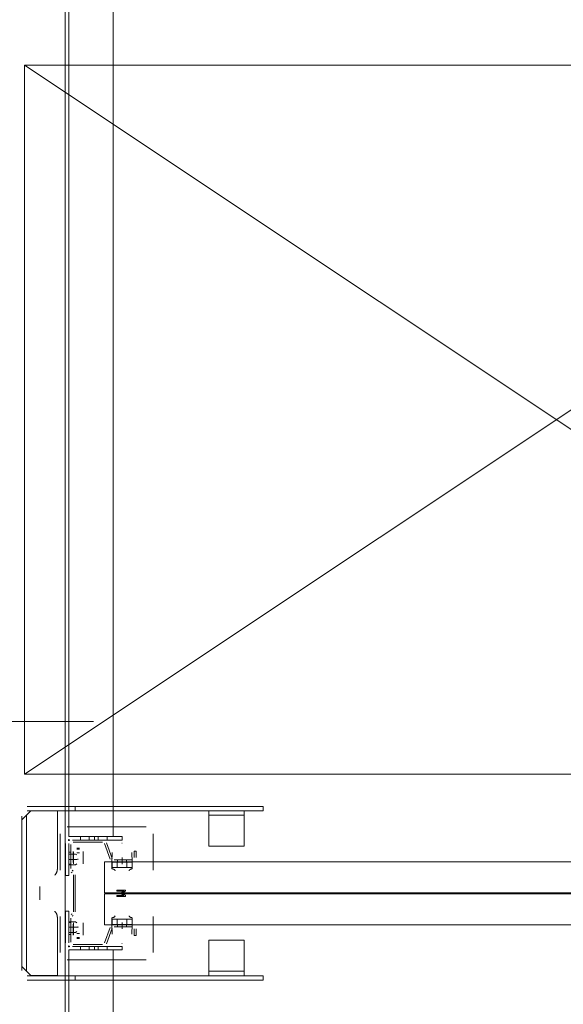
# Model space of a CAD drawing. Header units: millimetres. Extents: x -12989 to 357906, y -50379 to 30884.
# Tile 109 of 256: x 5782 to 6395, y 11286 to 12397. Entities that reach past the tile are written whole.
import ezdxf
from ezdxf.enums import TextEntityAlignment as Align

# ---------------------------------------------------------------- set-up
doc = ezdxf.new("R2010")
doc.units = ezdxf.units.MM
doc.header["$MEASUREMENT"] = 0
doc.linetypes.add('MITTE2', pattern=[112.5, 75, -12.5, 12.5, -12.5])
for name, color, linetype in [('A_OZN_ODNOSNIKI', 7, 'Continuous'), ('Nowe_A_WYM_ZEWNETRZNE', 7, 'Continuous'), ('Nowe_Warstwa IFC.Import IFC', 7, 'Continuous')]:
    doc.layers.add(name, color=color, linetype=linetype)
for name, color, linetype, lineweight in [('A_OZN_ODNOSNIKI_Nr_pióra__85', 7, 'Continuous', 13), ('Nowe_A_WYM_ZEWNETRZNE_Nr_pióra__1', 7, 'Continuous', 13), ('Nowe_A_WYM_ZEWNETRZNE_Nr_pióra__45', 7, 'Continuous', 15), ('Nowe_A_WYM_ZEWNETRZNE_Nr_pióra__85', 7, 'Continuous', 13), ('Nowe_REGAŁY_Nr_pióra__18', 9, 'Continuous', 13), ('Nowe_Warstwa IFC.Import IFC_Nr_pióra__1', 7, 'Continuous', 13), ('Nowe_Warstwa IFC.Import IFC_Nr_pióra__4', 7, 'Continuous', 13)]:
    doc.layers.add(name, color=color, linetype=linetype, lineweight=lineweight)
doc.styles.add('STYL_AUTOMATYCZNY_2', font='arial.ttf')
doc.styles.add('STYL_AUTOMATYCZNY_3', font='arial.ttf')
doc.dimstyles.new('STYL_AUTOMATYCZNY__1', dxfattribs={"dimtxt": 139.999998, "dimasz": 71.25, "dimexe": 0.18, "dimexo": 0.0625, "dimgap": 0, "dimtad": 1, "dimtih": 1, "dimtoh": 1, "dimdec": 0, "dimlfac": 0.1, "dimzin": 0, "dimdsep": 46, "dimtxsty": 'STYL_AUTOMATYCZNY_3', "dimblk": 'ARROWHEAD_6', "dimblk1": 'ARROWHEAD_6', "dimblk2": 'ARROWHEAD_6', "dimcen": 0.09, "dimse1": 1, "dimse2": 1, "dimclrd": 7, "dimclre": 7, "dimclrt": 7, "dimadec": 0, "dimazin": 0, "dimtfac": 1, "dimtdec": 4, "dimtmove": 0, "dimatfit": 3, "dimfxl": 0, "dimtolj": 1, "dimtzin": 0, "dimarcsym": 0})
doc.dimstyles.new('STYL_AUTOMATYCZNY__2', dxfattribs={"dimtxt": 139.999998, "dimasz": 71.25, "dimexe": 0.18, "dimexo": 0.0625, "dimgap": 0, "dimtad": 1, "dimdec": 0, "dimlfac": 0.1, "dimzin": 0, "dimdsep": 46, "dimtxsty": 'STYL_AUTOMATYCZNY_3', "dimblk": 'ARROWHEAD_6', "dimblk1": 'ARROWHEAD_6', "dimblk2": 'ARROWHEAD_6', "dimcen": 0.09, "dimse1": 1, "dimse2": 1, "dimclrd": 7, "dimclre": 7, "dimclrt": 7, "dimadec": 0, "dimazin": 0, "dimtfac": 1, "dimtdec": 4, "dimtmove": 0, "dimatfit": 3, "dimfxl": 0, "dimtolj": 1, "dimtzin": 0, "dimarcsym": 0})

# ---------------------------------------------------------------- blocks, each defined once
blk = doc.blocks.new('Standardowy znacznik osi[99]_1', base_point=(5833.3, 17223.7))
at = {"layer": 'Nowe_Warstwa IFC.Import IFC_Nr_pióra__4', "color": 7, "linetype": 'Continuous', "lineweight": 13}
blk.add_line((5833.3, 17223.7), (5833.3, -2567.4), dxfattribs=at)
at = {"layer": 'Nowe_Warstwa IFC.Import IFC_Nr_pióra__1', "color": 7, "lineweight": 13, "style": 'STYL_AUTOMATYCZNY_2'}
for tag, p in [('AC_MarkerText_1_0', (5833.3, 17561.2)), ('AC_MarkerText_1_1', (5833.3, -2729.9))]:
    blk.add_attdef(tag, text='', height=175, rotation=360, dxfattribs=at).set_placement(p, align=Align.TOP_CENTER)
blk = doc.blocks.new('*D264')
at = {"layer": 'Nowe_A_WYM_ZEWNETRZNE_Nr_pióra__45', "color": 7, "linetype": 'Continuous', "lineweight": 15}
for p, q in [((5753.2, 15842.6), (5678.2, 15767.6)), ((36387.5, 15842.6), (36312.5, 15767.6))]:
    blk.add_line(p, q, dxfattribs=at)
at = {"layer": 'Nowe_A_WYM_ZEWNETRZNE_Nr_pióra__85', "color": 7, "linetype": 'Continuous', "lineweight": 13}
for p, q in [((5715.7, 15734.8), (5715.7, 15875.5)), ((36350, 15734.8), (36350, 15875.5)), ((5715.7, 15805.1), (36350, 15805.1))]:
    blk.add_line(p, q, dxfattribs=at)
at = {"layer": 'Nowe_A_WYM_ZEWNETRZNE_Nr_pióra__1', "color": 7, "lineweight": 13, "char_height": 140, "attachment_point": 7, "style": 'STYL_AUTOMATYCZNY_3'}
for s, insert in [('\\A1;{\\pql;\\fArial|b0|i0|c238|p0;\\W1.000000;3\xa0063}', (20685.9, 15833.1)), ('\\A1;{\\pql;\\fArial|b0|i0|c238|p0;\\W1.000000;15}', (36098.9, 15833.1))]:
    blk.add_mtext(s, dxfattribs=dict(at, insert=insert))
blk = doc.blocks.new('ARROWHEAD_6')
at = {"color": 0, "linetype": 'Continuous', "lineweight": 0}
for p, q in [((-0.5, -0.5), (0.5, 0.5)), ((0, 0), (-1, 0))]:
    blk.add_line(p, q, dxfattribs=at)
blk = doc.blocks.new('*D284')
at = {"layer": 'Nowe_A_WYM_ZEWNETRZNE_Nr_pióra__45', "color": 7, "linetype": 'Continuous', "lineweight": 15}
for p, q in [((5753.2, 13180.3), (5678.2, 13105.3)), ((36387.5, 13180.3), (36312.5, 13105.3))]:
    blk.add_line(p, q, dxfattribs=at)
at = {"layer": 'Nowe_A_WYM_ZEWNETRZNE_Nr_pióra__85', "color": 7, "linetype": 'Continuous', "lineweight": 13}
for p, q in [((5715.7, 13072.5), (5715.7, 13213.1)), ((36350, 13072.5), (36350, 13213.1)), ((5715.7, 13142.8), (36350, 13142.8))]:
    blk.add_line(p, q, dxfattribs=at)
at = {"layer": 'Nowe_A_WYM_ZEWNETRZNE_Nr_pióra__1', "color": 7, "lineweight": 13, "char_height": 140, "attachment_point": 7, "style": 'STYL_AUTOMATYCZNY_3'}
for s, insert in [('\\A1;{\\pql;\\fArial|b0|i0|c238|p0;\\W1.000000;3\xa0063}', (20685.9, 13170.8)), ('\\A1;{\\pql;\\fArial|b0|i0|c238|p0;\\W1.000000;15}', (36098.9, 13170.8))]:
    blk.add_mtext(s, dxfattribs=dict(at, insert=insert))
blk = doc.blocks.new('Etykieta_11_1', base_point=(5565.7, 11604.9))
at = {"layer": 'A_OZN_ODNOSNIKI_Nr_pióra__85', "color": 7, "linetype": 'Continuous', "lineweight": 13}
blk.add_line((5865.2, 11604.9), (5266.2, 11604.9), dxfattribs=at)
blk = doc.blocks.new('*D404')
at = {"layer": 'Nowe_A_WYM_ZEWNETRZNE_Nr_pióra__45', "color": 7, "linetype": 'Continuous', "lineweight": 15}
for p, q in [((1158.9, 14887.5), (1233.9, 14812.5)), ((1158.9, 7037.3), (1233.9, 6962.3))]:
    blk.add_line(p, q, dxfattribs=at)
at = {"layer": 'Nowe_A_WYM_ZEWNETRZNE_Nr_pióra__85', "color": 7, "linetype": 'Continuous', "lineweight": 13}
for p, q in [((1266.7, 14850), (1126.1, 14850)), ((1196.4, 6999.8), (1196.4, 14850)), ((1266.7, 6999.8), (1126.1, 6999.8))]:
    blk.add_line(p, q, dxfattribs=at)
at = {"layer": 'Nowe_A_WYM_ZEWNETRZNE_Nr_pióra__1', "color": 7, "lineweight": 13, "char_height": 140, "attachment_point": 7, "rotation": 90, "style": 'STYL_AUTOMATYCZNY_3'}
for s, insert in [('\\A1;{\\pql;\\fArial|b0|i0|c238|p0;\\W1.000000;15}', (1168.4, 14598.9)), ('\\A1;{\\pql;\\fArial|b0|i0|c238|p0;\\W1.000000;785}', (1168.4, 10658))]:
    blk.add_mtext(s, dxfattribs=dict(at, insert=insert))

msp = doc.modelspace()

# ---------------------------------------------------------------- linework, layer by layer
at = {"layer": 'Nowe_REGAŁY_Nr_pióra__18', "color": 9, "linetype": 'Continuous', "lineweight": 13}
for p, q in [((5837.5, 11475), (5837.5, 14167)), ((5887.5, 11475), (5887.5, 14167)), ((5794.5, 11504), (5789.5, 11499)), ((5790.5, 11509), (6056.5, 11509)), ((5790.5, 11504), (6056.5, 11504)), ((5824.5, 11504), (5824.5, 11438.5)), ((5844.5, 11509), (5844.5, 11504)), ((5995.3, 11502), (5995.3, 11504)), ((5995.3, 11502), (5995.3, 11499)), ((6035.3, 11504), (6035.3, 11502)), ((6035.3, 11499), (6035.3, 11502)), ((6056.5, 11504), (6056.5, 11509)), ((5784.5, 11324), (5784.5, 11498)), ((5786.5, 11496), (5784.5, 11494)), ((5786.5, 11496), (5789.5, 11499)), ((5789.5, 11499), (5789.5, 11323.2)), ((6035.3, 11499), (5995.3, 11499)), ((5995.3, 11493), (5995.3, 11499)), ((5995.3, 11467), (5995.3, 11493)), ((6035.3, 11499), (6035.3, 11493)), ((6035.3, 11493), (6035.3, 11467)), ((5827.5, 11478), (5827.5, 11437.1)), ((5827.5, 11478), (5827.5, 11437.1)), ((5924.5, 11486), (5835.5, 11486)), ((5924.5, 11486), (5835.5, 11486)), ((5932.5, 11437.1), (5932.5, 11478)), ((5932.5, 11437.1), (5932.5, 11478)), ((5833.5, 11431), (5833.5, 11467)), ((5836.6, 11471), (5838.4, 11471)), ((5836.6, 11471), (5838.4, 11471)), ((5837.5, 11475), (5897.5, 11475)), ((5837.5, 11470.1), (5837.5, 11471.9)), ((5837.5, 11470.1), (5837.5, 11471.9)), ((5837.5, 11467), (5837.5, 11431)), ((5897.5, 11471), (5841.5, 11471)), ((5875.4, 11471), (5842.2, 11471)), ((5875.4, 11471), (5842.2, 11471)), ((5842.2, 11468.7), (5875.4, 11468.7)), ((5842.2, 11468.7), (5875.4, 11468.7)), ((5850.5, 11471), (5850.5, 11475)), ((5860.5, 11471), (5860.5, 11475)), ((5866.5, 11471), (5866.5, 11475)), ((5870.5, 11471), (5870.5, 11475)), ((5877.7, 11467.1), (5884.1, 11449.6)), ((5877.7, 11467.1), (5884.1, 11449.6)), ((5886.2, 11450.4), (5879.8, 11467.9)), ((5886.2, 11450.4), (5879.8, 11467.9)), ((5880.5, 11471), (5880.5, 11475)), ((5897.7, 11467.5), (5897.3, 11467.5)), ((5897.7, 11467.5), (5897.3, 11467.5)), ((5897.5, 11471), (5897.5, 11475)), ((5995.3, 11467), (5995.3, 11464)), ((6035.3, 11464), (6035.3, 11467)), ((5837.5, 11466.2), (5837.5, 11439)), ((5837.5, 11466.2), (5837.5, 11439)), ((5839.7, 11457.5), (5837.5, 11457.5)), ((5839.7, 11457.5), (5837.5, 11457.5)), ((5839.7, 11439), (5839.7, 11466.2)), ((5839.7, 11439), (5839.7, 11466.2)), ((5842.4, 11458.1), (5842.4, 11445.9)), ((5842.4, 11458.1), (5842.4, 11445.9)), ((5842.5, 11453.7), (5842.5, 11457.9)), ((5842.5, 11453.7), (5842.5, 11457.9)), ((5849.6, 11462.1), (5846.4, 11462.1)), ((5849.6, 11462.1), (5846.4, 11462.1)), ((5849.5, 11460.7), (5846.5, 11460.7)), ((5849.5, 11460.7), (5846.5, 11460.7)), ((5849.5, 11456.5), (5846.5, 11456.5)), ((5849.5, 11456.5), (5846.5, 11456.5)), ((5853.5, 11457.9), (5853.5, 11453.7)), ((5853.5, 11457.9), (5853.5, 11453.7)), ((5853.6, 11445.9), (5853.6, 11458.1)), ((5853.6, 11445.9), (5853.6, 11458.1)), ((5886.4, 11457), (5886, 11446.2)), ((5886.4, 11457), (5886, 11446.2)), ((5909, 11446.2), (5908.6, 11457)), ((5909, 11446.2), (5908.6, 11457)), ((5911, 11458.5), (5911, 11451.2)), ((5913.2, 11458.5), (5911, 11458.5)), ((5911, 11458.5), (5911, 11451.2)), ((5913.2, 11458.5), (5911, 11458.5)), ((5913.2, 11451.2), (5913.2, 11458.5)), ((5913.2, 11451.2), (5913.2, 11458.5)), ((6035.3, 11464), (5995.3, 11464)), ((5837.5, 11455.3), (5845, 11455.3)), ((5837.5, 11449.2), (5846.3, 11449.2)), ((5842.4, 11445.9), (5842.5, 11445.9)), ((5842.4, 11445.9), (5842.5, 11445.9)), ((5842.5, 11453.7), (5842.5, 11447.1)), ((5842.5, 11453.7), (5842.5, 11447.1)), ((5842.5, 11444.3), (5842.5, 11447.1)), ((5842.5, 11444.3), (5842.5, 11447.1)), ((5842.5, 11445.9), (5842.5, 11444.2)), ((5842.5, 11445.9), (5842.5, 11444.2)), ((5842.5, 11444.2), (5842.5, 11444.3)), ((5842.5, 11444.2), (5842.5, 11444.3)), ((5846.4, 11454.3), (5845, 11455.3)), ((5847.4, 11449.9), (5847.4, 11448.6)), ((5853.5, 11447.1), (5853.5, 11453.7)), ((5853.5, 11447.1), (5853.5, 11453.7)), ((5853.5, 11444.3), (5853.5, 11447.1)), ((5853.5, 11444.3), (5853.5, 11447.1)), ((5853.5, 11444.2), (5853.5, 11445.9)), ((5853.5, 11445.9), (5853.6, 11445.9)), ((5853.5, 11444.2), (5853.5, 11445.9)), ((5853.5, 11445.9), (5853.6, 11445.9)), ((5853.5, 11444.3), (5853.5, 11444.2)), ((5853.5, 11444.3), (5853.5, 11444.2)), ((5886, 11446.2), (5886, 11446.2)), ((5886, 11446.2), (5886, 11439.7)), ((5886, 11446.2), (5886, 11446.2)), ((5886, 11446.2), (5886, 11439.7)), ((5886.1, 11446.2), (5886.1, 11440.5)), ((5886.1, 11446.2), (5886.5, 11446.2)), ((5886.1, 11446.2), (5886.1, 11440.5)), ((5886.1, 11446.2), (5886.5, 11446.2)), ((5897.4, 11446.2), (5886.5, 11446.2)), ((5897.4, 11446.2), (5886.5, 11446.2)), ((5908.5, 11448.7), (5888.5, 11448.7)), ((5908.5, 11448.7), (5888.5, 11448.7)), ((5888.5, 11446.5), (5908.5, 11446.5)), ((5888.5, 11446.5), (5908.5, 11446.5)), ((5892, 11446.2), (5892, 11440.2)), ((5892, 11446.2), (5892, 11440.2)), ((5892.3, 11446.5), (5892.3, 11448.7)), ((5892.3, 11446.5), (5892.3, 11448.7)), ((5897.4, 11446.2), (5897.5, 11446.2)), ((5897.4, 11446.2), (5897.5, 11446.2)), ((5908.4, 11446.2), (5897.5, 11446.2)), ((5908.4, 11446.2), (5897.5, 11446.2)), ((5902.6, 11446.5), (5902.6, 11448.7)), ((5902.6, 11446.5), (5902.6, 11448.7)), ((5903, 11446.2), (5903, 11440.2)), ((5903, 11446.2), (5903, 11440.2)), ((5908.4, 11446.2), (5908.8, 11446.2)), ((5908.4, 11446.2), (5908.8, 11446.2)), ((5908.8, 11440.5), (5908.8, 11446.2)), ((5908.8, 11440.5), (5908.8, 11446.2)), ((5909, 11439.7), (5909, 11446.2)), ((5909, 11446.2), (5909, 11446.2)), ((5909, 11439.7), (5909, 11446.2)), ((5909, 11446.2), (5909, 11446.2)), ((5837.5, 11444), (5839.7, 11444)), ((5837.5, 11444), (5839.7, 11444)), ((5837.5, 11443.5), (5839.7, 11443.5)), ((5837.5, 11443.5), (5839.7, 11443.5)), ((5837.5, 11443.2), (5845, 11443.2)), ((5839.9, 11434.9), (5841.2, 11434.1)), ((5839.9, 11434.9), (5841.2, 11434.1)), ((5842.4, 11436.1), (5841, 11436.9)), ((5842.4, 11436.1), (5841, 11436.9)), ((5842.5, 11444.2), (5842.5, 11444.2)), ((5842.5, 11444.2), (5842.5, 11444.2)), ((5845, 11443.2), (5846.4, 11444.2)), ((5853.5, 11444.2), (5853.5, 11444.2)), ((5853.5, 11444.2), (5853.5, 11444.2)), ((5886, 11438.6), (5886, 11442)), ((5886, 11438.6), (5886, 11442)), ((5886.1, 11440.2), (5886.5, 11440.2)), ((5886.1, 11440.2), (5886.5, 11440.2)), ((5886.5, 11440.2), (5897.4, 11440.2)), ((5886.5, 11440.2), (5897.4, 11440.2)), ((5897.4, 11440.2), (5897.5, 11440.2)), ((5897.4, 11440.2), (5897.5, 11440.2)), ((5897.5, 11440.2), (5908.4, 11440.2)), ((5897.5, 11440.2), (5908.4, 11440.2)), ((5908.4, 11440.2), (5908.8, 11440.2)), ((5908.4, 11440.2), (5908.8, 11440.2)), ((5909, 11442), (5909, 11438.6)), ((5909, 11442), (5909, 11438.6)), ((5833.5, 11431), (5837.5, 11431)), ((5842.5, 11432), (5842.5, 11390)), ((5842.5, 11432), (5842.5, 11390)), ((5844.7, 11390), (5844.7, 11432)), ((5844.7, 11390), (5844.7, 11432)), ((5804.5, 11418.6), (5804.5, 11403.6)), ((5901, 11414.5), (5892, 11414.5)), ((5901, 11414.5), (5892, 11414.5)), ((5892, 11413.5), (5899.3, 11413.5)), ((5892, 11413.5), (5899.3, 11413.5)), ((5899.3, 11413.5), (5896.3, 11411.5)), ((5899.3, 11413.5), (5896.3, 11411.5)), ((5897.4, 11411), (5901.3, 11413.6)), ((5897.4, 11411), (5901.3, 11413.6)), ((5901.2, 11408.4), (5897.4, 11411)), ((5901.2, 11408.4), (5897.4, 11411)), ((5899.3, 11408.5), (5892, 11408.5)), ((5899.3, 11408.5), (5892, 11408.5)), ((5892, 11407.5), (5901, 11407.5)), ((5892, 11407.5), (5901, 11407.5)), ((5896.3, 11410.5), (5899.3, 11408.5)), ((5896.3, 11410.5), (5899.3, 11408.5)), ((5833.5, 11391), (5837.5, 11391)), ((5833.5, 11391), (5833.5, 11355)), ((5837.5, 11355), (5837.5, 11391)), ((5824.5, 11383.6), (5824.5, 11318.2)), ((5827.5, 11384.8), (5827.5, 11344)), ((5827.5, 11384.8), (5827.5, 11344)), ((5837.5, 11382.9), (5837.5, 11355.7)), ((5837.5, 11382.9), (5837.5, 11355.7)), ((5837.5, 11378.8), (5845, 11378.8)), ((5839.7, 11378.5), (5837.5, 11378.5)), ((5839.7, 11378.5), (5837.5, 11378.5)), ((5839.7, 11378), (5837.5, 11378)), ((5839.7, 11378), (5837.5, 11378)), ((5839.7, 11355.7), (5839.7, 11382.9)), ((5839.7, 11355.7), (5839.7, 11382.9)), ((5841.2, 11387.9), (5839.9, 11387.1)), ((5841.2, 11387.9), (5839.9, 11387.1)), ((5841, 11385.1), (5842.4, 11385.9)), ((5841, 11385.1), (5842.4, 11385.9)), ((5842.5, 11377.7), (5842.5, 11376.1)), ((5842.5, 11377.7), (5842.5, 11377.7)), ((5842.5, 11377.7), (5842.5, 11374.9)), ((5842.5, 11377.7), (5842.5, 11377.7)), ((5842.5, 11377.7), (5842.5, 11376.1)), ((5842.5, 11377.7), (5842.5, 11377.7)), ((5842.5, 11377.7), (5842.5, 11374.9)), ((5842.5, 11377.7), (5842.5, 11377.7)), ((5845, 11378.8), (5846.4, 11377.8)), ((5853.5, 11376.1), (5853.5, 11377.7)), ((5853.5, 11377.7), (5853.5, 11377.7)), ((5853.5, 11377.7), (5853.5, 11374.9)), ((5853.5, 11377.7), (5853.5, 11377.7)), ((5853.5, 11376.1), (5853.5, 11377.7)), ((5853.5, 11377.7), (5853.5, 11377.7)), ((5853.5, 11377.7), (5853.5, 11374.9)), ((5853.5, 11377.7), (5853.5, 11377.7)), ((5886, 11380), (5886, 11383.4)), ((5886, 11380), (5886, 11383.4)), ((5886, 11382.2), (5886, 11375.7)), ((5886, 11382.2), (5886, 11375.7)), ((5886.1, 11381.7), (5886.5, 11381.7)), ((5886.1, 11381.7), (5886.5, 11381.7)), ((5886.1, 11381.5), (5886.1, 11375.7)), ((5886.1, 11381.5), (5886.1, 11375.7)), ((5897.4, 11381.7), (5886.5, 11381.7)), ((5897.4, 11381.7), (5886.5, 11381.7)), ((5892, 11375.7), (5892, 11381.7)), ((5892, 11375.7), (5892, 11381.7)), ((5897.4, 11381.7), (5897.5, 11381.7)), ((5897.4, 11381.7), (5897.5, 11381.7)), ((5908.4, 11381.7), (5897.5, 11381.7)), ((5908.4, 11381.7), (5897.5, 11381.7)), ((5903, 11375.7), (5903, 11381.7)), ((5903, 11375.7), (5903, 11381.7)), ((5908.4, 11381.7), (5908.8, 11381.7)), ((5908.4, 11381.7), (5908.8, 11381.7)), ((5908.8, 11381.7), (5908.8, 11375.7)), ((5908.8, 11381.7), (5908.8, 11375.7)), ((5909, 11375.7), (5909, 11382.2)), ((5909, 11375.7), (5909, 11382.2)), ((5932.5, 11344), (5932.5, 11384.8)), ((5932.5, 11344), (5932.5, 11384.8)), ((5837.5, 11372.7), (5846.3, 11372.7)), ((5837.5, 11366.7), (5845, 11366.7)), ((5842.5, 11376.1), (5842.4, 11376.1)), ((5842.4, 11376.1), (5842.4, 11363.9)), ((5842.5, 11376.1), (5842.4, 11376.1)), ((5842.4, 11376.1), (5842.4, 11363.9)), ((5842.5, 11368.3), (5842.5, 11374.9)), ((5842.5, 11368.3), (5842.5, 11374.9)), ((5842.5, 11364.1), (5842.5, 11368.3)), ((5842.5, 11364.1), (5842.5, 11368.3)), ((5846.4, 11367.7), (5845, 11366.7)), ((5847.4, 11372.1), (5847.4, 11373.4)), ((5853.6, 11376.1), (5853.5, 11376.1)), ((5853.6, 11376.1), (5853.5, 11376.1)), ((5853.5, 11374.9), (5853.5, 11368.3)), ((5853.5, 11374.9), (5853.5, 11368.3)), ((5853.5, 11368.3), (5853.5, 11364.1)), ((5853.5, 11368.3), (5853.5, 11364.1)), ((5853.6, 11363.9), (5853.6, 11376.1)), ((5853.6, 11363.9), (5853.6, 11376.1)), ((5884.1, 11372.4), (5877.7, 11354.9)), ((5884.1, 11372.4), (5877.7, 11354.9)), ((5879.8, 11354.1), (5886.2, 11371.6)), ((5879.8, 11354.1), (5886.2, 11371.6)), ((5886, 11375.7), (5886, 11375.7)), ((5886, 11375.7), (5886.4, 11365)), ((5886, 11375.7), (5886, 11375.7)), ((5886, 11375.7), (5886.4, 11365)), ((5886.1, 11375.7), (5886.5, 11375.7)), ((5886.1, 11375.7), (5886.5, 11375.7)), ((5886.5, 11375.7), (5897.4, 11375.7)), ((5886.5, 11375.7), (5897.4, 11375.7)), ((5908.5, 11375.5), (5888.5, 11375.5)), ((5908.5, 11375.5), (5888.5, 11375.5)), ((5888.5, 11373.2), (5908.5, 11373.2)), ((5888.5, 11373.2), (5908.5, 11373.2)), ((5892.3, 11373.2), (5892.3, 11375.5)), ((5892.3, 11373.2), (5892.3, 11375.5)), ((5897.4, 11375.7), (5897.5, 11375.7)), ((5897.4, 11375.7), (5897.5, 11375.7)), ((5897.5, 11375.7), (5908.4, 11375.7)), ((5897.5, 11375.7), (5908.4, 11375.7)), ((5902.6, 11373.2), (5902.6, 11375.5)), ((5902.6, 11373.2), (5902.6, 11375.5)), ((5908.4, 11375.7), (5908.8, 11375.7)), ((5908.4, 11375.7), (5908.8, 11375.7)), ((5908.6, 11365), (5909, 11375.7)), ((5908.6, 11365), (5909, 11375.7)), ((5909, 11375.7), (5909, 11375.7)), ((5909, 11375.7), (5909, 11375.7)), ((5911, 11370.7), (5911, 11363.5)), ((5911, 11370.7), (5911, 11363.5)), ((5913.2, 11363.5), (5913.2, 11370.7)), ((5913.2, 11363.5), (5913.2, 11370.7)), ((5837.5, 11364.5), (5839.7, 11364.5)), ((5837.5, 11364.5), (5839.7, 11364.5)), ((5846.4, 11359.9), (5849.6, 11359.9)), ((5846.4, 11359.9), (5849.6, 11359.9)), ((5849.5, 11365.5), (5846.5, 11365.5)), ((5849.5, 11365.5), (5846.5, 11365.5)), ((5849.5, 11361.2), (5846.5, 11361.2)), ((5849.5, 11361.2), (5846.5, 11361.2)), ((5911, 11363.5), (5913.2, 11363.5)), ((5911, 11363.5), (5913.2, 11363.5)), ((5995.3, 11358), (5995.3, 11355)), ((5995.3, 11358), (6035.3, 11358)), ((6035.3, 11355), (6035.3, 11358)), ((5836.6, 11351), (5838.4, 11351)), ((5836.6, 11351), (5838.4, 11351)), ((5837.5, 11350.1), (5837.5, 11351.9)), ((5837.5, 11350.1), (5837.5, 11351.9)), ((5837.5, 11347), (5897.5, 11347)), ((5837.5, 8655), (5837.5, 11347)), ((5897.5, 11351), (5841.5, 11351)), ((5875.4, 11353.2), (5842.2, 11353.2)), ((5875.4, 11353.2), (5842.2, 11353.2)), ((5842.2, 11351), (5875.4, 11351)), ((5842.2, 11351), (5875.4, 11351)), ((5850.5, 11351), (5850.5, 11347)), ((5860.5, 11351), (5860.5, 11347)), ((5866.5, 11351), (5866.5, 11347)), ((5870.5, 11351), (5870.5, 11347)), ((5880.5, 11351), (5880.5, 11347)), ((5887.5, 8655), (5887.5, 11347)), ((5897.3, 11354.4), (5897.7, 11354.4)), ((5897.3, 11354.4), (5897.7, 11354.4)), ((5897.5, 11351), (5897.5, 11347)), ((5995.3, 11329), (5995.3, 11355)), ((6035.3, 11355), (6035.3, 11329)), ((5835.5, 11336), (5924.5, 11336)), ((5835.5, 11336), (5924.5, 11336)), ((5784.5, 11328.2), (5786.5, 11326.2)), ((5789.5, 11323.2), (5786.5, 11326.2)), ((5789.5, 11323.2), (5794.5, 11318.2)), ((5995.3, 11323), (5995.3, 11329)), ((5995.3, 11323), (5995.3, 11320)), ((5995.3, 11323), (6035.3, 11323)), ((6035.3, 11329), (6035.3, 11323)), ((6035.3, 11320), (6035.3, 11323)), ((6056.5, 11318), (5790.5, 11318)), ((5790.5, 11313), (6056.5, 11313)), ((5795.5, 11318.2), (5794.5, 11318.2)), ((5821.5, 11318.2), (5795.5, 11318.2)), ((5821.5, 11318.2), (5824.5, 11318.2)), ((5844.5, 11318), (5844.5, 11313)), ((5995.3, 11318), (5995.3, 11320)), ((6035.3, 11320), (6035.3, 11318)), ((6056.5, 11318), (6056.5, 11313))]:
    msp.add_line(p, q, dxfattribs=at)
at = {"layer": 'Nowe_REGAŁY_Nr_pióra__18', "color": 9, "linetype": 'MITTE2', "lineweight": 13}
for p, q in [((5897.5, 11444), (5897.5, 11451.2)), ((5897.5, 11444), (5897.5, 11451.2)), ((5897.5, 11370.7), (5897.5, 11378)), ((5897.5, 11370.7), (5897.5, 11378))]:
    msp.add_line(p, q, dxfattribs=at)
at = {"layer": 'Nowe_REGAŁY_Nr_pióra__18', "color": 9, "linetype": 'Continuous', "lineweight": 13}
msp.add_lwpolyline([(6987.5, 12345.4), (5787.5, 12345.4), (5787.5, 11545.4), (6987.5, 11545.4), (6987.5, 12345.4), (5787.5, 11545.4), (6987.5, 11545.4), (5787.5, 12345.4)], dxfattribs=at)
for points in [[(6897.5, 11411.5), (6897.5, 11446.5), (5877.5, 11446.5), (5877.5, 11411.5)], [(6897.5, 11411.5), (6897.5, 11446.5), (5877.5, 11446.5), (5877.5, 11411.5)], [(6897.5, 11375.5), (6897.5, 11410.5), (5877.5, 11410.5), (5877.5, 11375.5)], [(6897.5, 11375.5), (6897.5, 11410.5), (5877.5, 11410.5), (5877.5, 11375.5)]]:
    msp.add_lwpolyline(points, close=True, dxfattribs=at)
at = {"layer": 'Nowe_REGAŁY_Nr_pióra__18', "color": 9, "linetype": 'Continuous', "lineweight": 13, "flags": 128}
for points in [[(5886.1, 11446.2), (5886.1, 11446.2), (5886.1, 11446.2), (5886.1, 11446.1), (5886.1, 11446.1), (5886.1, 11446), (5886.1, 11445.9), (5886.1, 11445.7), (5886.1, 11445.6), (5886.1, 11445.5), (5886.1, 11445.3), (5886.1, 11445.1), (5886.1, 11444.9), (5886, 11444.7), (5886, 11444.5), (5886, 11444.3), (5886, 11444), (5886, 11443.8), (5886, 11443.5), (5886, 11443.2), (5886, 11443), (5886, 11442.7), (5886, 11442.3), (5886, 11442)], [(5886.1, 11446.2), (5886.1, 11446.2), (5886.1, 11446.2), (5886.1, 11446.1), (5886.1, 11446.1), (5886.1, 11446), (5886.1, 11445.9), (5886.1, 11445.7), (5886.1, 11445.6), (5886.1, 11445.5), (5886.1, 11445.3), (5886.1, 11445.1), (5886.1, 11444.9), (5886, 11444.7), (5886, 11444.5), (5886, 11444.3), (5886, 11444), (5886, 11443.8), (5886, 11443.5), (5886, 11443.2), (5886, 11443), (5886, 11442.7), (5886, 11442.3), (5886, 11442)], [(5908.8, 11446.2), (5908.9, 11446.2), (5908.9, 11446.2), (5908.9, 11446.1), (5908.9, 11446.1), (5908.9, 11446), (5908.9, 11445.9), (5908.9, 11445.7), (5908.9, 11445.6), (5908.9, 11445.5), (5908.9, 11445.3), (5908.9, 11445.1), (5908.9, 11444.9), (5908.9, 11444.7), (5908.9, 11444.5), (5908.9, 11444.3), (5908.9, 11444), (5908.9, 11443.8), (5908.9, 11443.5), (5908.9, 11443.2), (5908.9, 11442.9), (5908.9, 11442.6), (5909, 11442.3), (5909, 11442)], [(5908.8, 11446.2), (5908.9, 11446.2), (5908.9, 11446.2), (5908.9, 11446.1), (5908.9, 11446.1), (5908.9, 11446), (5908.9, 11445.9), (5908.9, 11445.7), (5908.9, 11445.6), (5908.9, 11445.5), (5908.9, 11445.3), (5908.9, 11445.1), (5908.9, 11444.9), (5908.9, 11444.7), (5908.9, 11444.5), (5908.9, 11444.3), (5908.9, 11444), (5908.9, 11443.8), (5908.9, 11443.5), (5908.9, 11443.2), (5908.9, 11442.9), (5908.9, 11442.6), (5909, 11442.3), (5909, 11442)], [(5824.5, 11438.6), (5824.5, 11438.3), (5824.5, 11438), (5824.4, 11437.7), (5824.4, 11437.3), (5824.4, 11437), (5824.3, 11436.7), (5824.2, 11436.4), (5824.2, 11436.1), (5824.1, 11435.8), (5824, 11435.4), (5823.9, 11435.1), (5823.7, 11434.8), (5823.6, 11434.5), (5823.5, 11434.2), (5823.3, 11433.9), (5823.2, 11433.6), (5823, 11433.3), (5822.8, 11433), (5822.6, 11432.8), (5822.4, 11432.5), (5822.2, 11432.2), (5822, 11432), (5821.7, 11431.7), (5821.5, 11431.4)], [(5886, 11438.6), (5886, 11438.7), (5886, 11438.8), (5886, 11438.9), (5886, 11439), (5886, 11439.2), (5886, 11439.3), (5886, 11439.4), (5886, 11439.5), (5886, 11439.6), (5886, 11439.6), (5886.1, 11439.7), (5886.1, 11439.8), (5886.1, 11439.9), (5886.1, 11439.9), (5886.1, 11440), (5886.1, 11440), (5886.1, 11440.1), (5886.1, 11440.1), (5886.1, 11440.2), (5886.1, 11440.2), (5886.1, 11440.2), (5886.1, 11440.2), (5886.1, 11440.2)], [(5886, 11438.6), (5886, 11438.7), (5886, 11438.8), (5886, 11438.9), (5886, 11439), (5886, 11439.2), (5886, 11439.3), (5886, 11439.4), (5886, 11439.5), (5886, 11439.6), (5886, 11439.6), (5886.1, 11439.7), (5886.1, 11439.8), (5886.1, 11439.9), (5886.1, 11439.9), (5886.1, 11440), (5886.1, 11440), (5886.1, 11440.1), (5886.1, 11440.1), (5886.1, 11440.2), (5886.1, 11440.2), (5886.1, 11440.2), (5886.1, 11440.2), (5886.1, 11440.2)], [(5889.5, 11436.2), (5889.5, 11436.4), (5889.5, 11436.6), (5889.4, 11436.7), (5889.4, 11436.9), (5889.3, 11437), (5889.2, 11437.2), (5889.1, 11437.3), (5889, 11437.5), (5888.9, 11437.6), (5888.8, 11437.7), (5888.6, 11437.8), (5888.5, 11437.9), (5888.3, 11438), (5888.1, 11438.1), (5887.9, 11438.2), (5887.7, 11438.3), (5887.5, 11438.3), (5887.3, 11438.4), (5887.1, 11438.4), (5886.9, 11438.5), (5886.7, 11438.5), (5886.5, 11438.5), (5886.2, 11438.6), (5886, 11438.6)], [(5889.5, 11436.2), (5889.5, 11436.4), (5889.5, 11436.6), (5889.4, 11436.7), (5889.4, 11436.9), (5889.3, 11437), (5889.2, 11437.2), (5889.1, 11437.3), (5889, 11437.5), (5888.9, 11437.6), (5888.8, 11437.7), (5888.6, 11437.8), (5888.5, 11437.9), (5888.3, 11438), (5888.1, 11438.1), (5887.9, 11438.2), (5887.7, 11438.3), (5887.5, 11438.3), (5887.3, 11438.4), (5887.1, 11438.4), (5886.9, 11438.5), (5886.7, 11438.5), (5886.5, 11438.5), (5886.2, 11438.6), (5886, 11438.6)], [(5909, 11438.6), (5908.7, 11438.5), (5908.5, 11438.5), (5908.3, 11438.5), (5908.1, 11438.5), (5907.8, 11438.4), (5907.6, 11438.4), (5907.4, 11438.3), (5907.2, 11438.3), (5907, 11438.2), (5906.8, 11438.1), (5906.7, 11438), (5906.5, 11437.9), (5906.4, 11437.8), (5906.2, 11437.7), (5906.1, 11437.6), (5906, 11437.5), (5905.9, 11437.3), (5905.8, 11437.2), (5905.7, 11437), (5905.6, 11436.9), (5905.6, 11436.7), (5905.5, 11436.6), (5905.5, 11436.4), (5905.5, 11436.2)], [(5909, 11438.6), (5908.7, 11438.5), (5908.5, 11438.5), (5908.3, 11438.5), (5908.1, 11438.5), (5907.8, 11438.4), (5907.6, 11438.4), (5907.4, 11438.3), (5907.2, 11438.3), (5907, 11438.2), (5906.8, 11438.1), (5906.7, 11438), (5906.5, 11437.9), (5906.4, 11437.8), (5906.2, 11437.7), (5906.1, 11437.6), (5906, 11437.5), (5905.9, 11437.3), (5905.8, 11437.2), (5905.7, 11437), (5905.6, 11436.9), (5905.6, 11436.7), (5905.5, 11436.6), (5905.5, 11436.4), (5905.5, 11436.2)], [(5909, 11438.6), (5909, 11438.7), (5908.9, 11438.8), (5908.9, 11438.9), (5908.9, 11439), (5908.9, 11439.2), (5908.9, 11439.3), (5908.9, 11439.4), (5908.9, 11439.5), (5908.9, 11439.6), (5908.9, 11439.6), (5908.9, 11439.7), (5908.9, 11439.8), (5908.9, 11439.9), (5908.9, 11439.9), (5908.9, 11440), (5908.9, 11440), (5908.9, 11440.1), (5908.9, 11440.1), (5908.9, 11440.2), (5908.9, 11440.2), (5908.9, 11440.2), (5908.9, 11440.2), (5908.8, 11440.2)], [(5909, 11438.6), (5909, 11438.7), (5908.9, 11438.8), (5908.9, 11438.9), (5908.9, 11439), (5908.9, 11439.2), (5908.9, 11439.3), (5908.9, 11439.4), (5908.9, 11439.5), (5908.9, 11439.6), (5908.9, 11439.6), (5908.9, 11439.7), (5908.9, 11439.8), (5908.9, 11439.9), (5908.9, 11439.9), (5908.9, 11440), (5908.9, 11440), (5908.9, 11440.1), (5908.9, 11440.1), (5908.9, 11440.2), (5908.9, 11440.2), (5908.9, 11440.2), (5908.9, 11440.2), (5908.8, 11440.2)], [(5892, 11414.5), (5891.9, 11414.5), (5891.9, 11414.5), (5891.9, 11414.5), (5891.8, 11414.5), (5891.8, 11414.5), (5891.8, 11414.5), (5891.7, 11414.4), (5891.7, 11414.4), (5891.7, 11414.4), (5891.7, 11414.4), (5891.6, 11414.4), (5891.6, 11414.4), (5891.6, 11414.3), (5891.6, 11414.3), (5891.6, 11414.3), (5891.5, 11414.3), (5891.5, 11414.2), (5891.5, 11414.2), (5891.5, 11414.2), (5891.5, 11414.1), (5891.5, 11414.1), (5891.5, 11414.1), (5891.5, 11414), (5891.5, 11414)], [(5892, 11414.5), (5891.9, 11414.5), (5891.9, 11414.5), (5891.9, 11414.5), (5891.8, 11414.5), (5891.8, 11414.5), (5891.8, 11414.5), (5891.7, 11414.4), (5891.7, 11414.4), (5891.7, 11414.4), (5891.7, 11414.4), (5891.6, 11414.4), (5891.6, 11414.4), (5891.6, 11414.3), (5891.6, 11414.3), (5891.6, 11414.3), (5891.5, 11414.3), (5891.5, 11414.2), (5891.5, 11414.2), (5891.5, 11414.2), (5891.5, 11414.1), (5891.5, 11414.1), (5891.5, 11414.1), (5891.5, 11414), (5891.5, 11414)], [(5891.5, 11414), (5891.5, 11413.9), (5891.5, 11413.9), (5891.5, 11413.9), (5891.5, 11413.8), (5891.5, 11413.8), (5891.5, 11413.8), (5891.5, 11413.7), (5891.5, 11413.7), (5891.6, 11413.7), (5891.6, 11413.7), (5891.6, 11413.6), (5891.6, 11413.6), (5891.6, 11413.6), (5891.7, 11413.6), (5891.7, 11413.6), (5891.7, 11413.5), (5891.7, 11413.5), (5891.8, 11413.5), (5891.8, 11413.5), (5891.8, 11413.5), (5891.9, 11413.5), (5891.9, 11413.5), (5891.9, 11413.5), (5892, 11413.5)], [(5891.5, 11414), (5891.5, 11413.9), (5891.5, 11413.9), (5891.5, 11413.9), (5891.5, 11413.8), (5891.5, 11413.8), (5891.5, 11413.8), (5891.5, 11413.7), (5891.5, 11413.7), (5891.6, 11413.7), (5891.6, 11413.7), (5891.6, 11413.6), (5891.6, 11413.6), (5891.6, 11413.6), (5891.7, 11413.6), (5891.7, 11413.6), (5891.7, 11413.5), (5891.7, 11413.5), (5891.8, 11413.5), (5891.8, 11413.5), (5891.8, 11413.5), (5891.9, 11413.5), (5891.9, 11413.5), (5891.9, 11413.5), (5892, 11413.5)], [(5896.3, 11411.5), (5896.3, 11411.4), (5896.2, 11411.4), (5896.2, 11411.4), (5896.2, 11411.4), (5896.2, 11411.4), (5896.2, 11411.3), (5896.1, 11411.3), (5896.1, 11411.3), (5896.1, 11411.3), (5896.1, 11411.3), (5896.1, 11411.3), (5896.1, 11411.2), (5896, 11411.2), (5896, 11411.2), (5896, 11411.2), (5896, 11411.2), (5896, 11411.1), (5896, 11411.1), (5896, 11411.1), (5896, 11411.1), (5896, 11411.1), (5896, 11411), (5896, 11411), (5896, 11411)], [(5896.3, 11411.5), (5896.3, 11411.4), (5896.2, 11411.4), (5896.2, 11411.4), (5896.2, 11411.4), (5896.2, 11411.4), (5896.2, 11411.3), (5896.1, 11411.3), (5896.1, 11411.3), (5896.1, 11411.3), (5896.1, 11411.3), (5896.1, 11411.3), (5896.1, 11411.2), (5896, 11411.2), (5896, 11411.2), (5896, 11411.2), (5896, 11411.2), (5896, 11411.1), (5896, 11411.1), (5896, 11411.1), (5896, 11411.1), (5896, 11411.1), (5896, 11411), (5896, 11411), (5896, 11411)], [(5896, 11411), (5896, 11411), (5896, 11410.9), (5896, 11410.9), (5896, 11410.9), (5896, 11410.9), (5896, 11410.9), (5896, 11410.8), (5896, 11410.8), (5896, 11410.8), (5896, 11410.8), (5896, 11410.8), (5896.1, 11410.7), (5896.1, 11410.7), (5896.1, 11410.7), (5896.1, 11410.7), (5896.1, 11410.7), (5896.1, 11410.6), (5896.2, 11410.6), (5896.2, 11410.6), (5896.2, 11410.6), (5896.2, 11410.6), (5896.2, 11410.6), (5896.3, 11410.5), (5896.3, 11410.5)], [(5896, 11411), (5896, 11411), (5896, 11410.9), (5896, 11410.9), (5896, 11410.9), (5896, 11410.9), (5896, 11410.9), (5896, 11410.8), (5896, 11410.8), (5896, 11410.8), (5896, 11410.8), (5896, 11410.8), (5896.1, 11410.7), (5896.1, 11410.7), (5896.1, 11410.7), (5896.1, 11410.7), (5896.1, 11410.7), (5896.1, 11410.6), (5896.2, 11410.6), (5896.2, 11410.6), (5896.2, 11410.6), (5896.2, 11410.6), (5896.2, 11410.6), (5896.3, 11410.5), (5896.3, 11410.5)], [(5901.5, 11414), (5901.5, 11414), (5901.5, 11414.1), (5901.5, 11414.1), (5901.5, 11414.1), (5901.5, 11414.2), (5901.4, 11414.2), (5901.4, 11414.2), (5901.4, 11414.3), (5901.4, 11414.3), (5901.4, 11414.3), (5901.4, 11414.3), (5901.4, 11414.4), (5901.3, 11414.4), (5901.3, 11414.4), (5901.3, 11414.4), (5901.3, 11414.4), (5901.2, 11414.4), (5901.2, 11414.5), (5901.2, 11414.5), (5901.1, 11414.5), (5901.1, 11414.5), (5901.1, 11414.5), (5901, 11414.5), (5901, 11414.5)], [(5901.5, 11414), (5901.5, 11414), (5901.5, 11414.1), (5901.5, 11414.1), (5901.5, 11414.1), (5901.5, 11414.2), (5901.4, 11414.2), (5901.4, 11414.2), (5901.4, 11414.3), (5901.4, 11414.3), (5901.4, 11414.3), (5901.4, 11414.3), (5901.4, 11414.4), (5901.3, 11414.4), (5901.3, 11414.4), (5901.3, 11414.4), (5901.3, 11414.4), (5901.2, 11414.4), (5901.2, 11414.5), (5901.2, 11414.5), (5901.1, 11414.5), (5901.1, 11414.5), (5901.1, 11414.5), (5901, 11414.5), (5901, 11414.5)], [(5901.3, 11413.6), (5901.3, 11413.6), (5901.3, 11413.6), (5901.3, 11413.6), (5901.3, 11413.6), (5901.3, 11413.6), (5901.4, 11413.6), (5901.4, 11413.7), (5901.4, 11413.7), (5901.4, 11413.7), (5901.4, 11413.7), (5901.4, 11413.7), (5901.4, 11413.7), (5901.4, 11413.8), (5901.4, 11413.8), (5901.4, 11413.8), (5901.5, 11413.8), (5901.5, 11413.8), (5901.5, 11413.9), (5901.5, 11413.9), (5901.5, 11413.9), (5901.5, 11413.9), (5901.5, 11413.9), (5901.5, 11414), (5901.5, 11414)], [(5901.3, 11413.6), (5901.3, 11413.6), (5901.3, 11413.6), (5901.3, 11413.6), (5901.3, 11413.6), (5901.3, 11413.6), (5901.4, 11413.6), (5901.4, 11413.7), (5901.4, 11413.7), (5901.4, 11413.7), (5901.4, 11413.7), (5901.4, 11413.7), (5901.4, 11413.7), (5901.4, 11413.8), (5901.4, 11413.8), (5901.4, 11413.8), (5901.5, 11413.8), (5901.5, 11413.8), (5901.5, 11413.9), (5901.5, 11413.9), (5901.5, 11413.9), (5901.5, 11413.9), (5901.5, 11413.9), (5901.5, 11414), (5901.5, 11414)], [(5892, 11408.5), (5891.9, 11408.5), (5891.9, 11408.5), (5891.9, 11408.5), (5891.8, 11408.5), (5891.8, 11408.5), (5891.8, 11408.5), (5891.7, 11408.5), (5891.7, 11408.4), (5891.7, 11408.4), (5891.7, 11408.4), (5891.6, 11408.4), (5891.6, 11408.4), (5891.6, 11408.3), (5891.6, 11408.3), (5891.6, 11408.3), (5891.5, 11408.3), (5891.5, 11408.2), (5891.5, 11408.2), (5891.5, 11408.2), (5891.5, 11408.1), (5891.5, 11408.1), (5891.5, 11408.1), (5891.5, 11408), (5891.5, 11408)], [(5892, 11408.5), (5891.9, 11408.5), (5891.9, 11408.5), (5891.9, 11408.5), (5891.8, 11408.5), (5891.8, 11408.5), (5891.8, 11408.5), (5891.7, 11408.5), (5891.7, 11408.4), (5891.7, 11408.4), (5891.7, 11408.4), (5891.6, 11408.4), (5891.6, 11408.4), (5891.6, 11408.3), (5891.6, 11408.3), (5891.6, 11408.3), (5891.5, 11408.3), (5891.5, 11408.2), (5891.5, 11408.2), (5891.5, 11408.2), (5891.5, 11408.1), (5891.5, 11408.1), (5891.5, 11408.1), (5891.5, 11408), (5891.5, 11408)], [(5891.5, 11408), (5891.5, 11408), (5891.5, 11407.9), (5891.5, 11407.9), (5891.5, 11407.8), (5891.5, 11407.8), (5891.5, 11407.8), (5891.5, 11407.7), (5891.5, 11407.7), (5891.6, 11407.7), (5891.6, 11407.7), (5891.6, 11407.6), (5891.6, 11407.6), (5891.6, 11407.6), (5891.7, 11407.6), (5891.7, 11407.6), (5891.7, 11407.5), (5891.7, 11407.5), (5891.8, 11407.5), (5891.8, 11407.5), (5891.8, 11407.5), (5891.9, 11407.5), (5891.9, 11407.5), (5891.9, 11407.5), (5892, 11407.5)], [(5891.5, 11408), (5891.5, 11408), (5891.5, 11407.9), (5891.5, 11407.9), (5891.5, 11407.8), (5891.5, 11407.8), (5891.5, 11407.8), (5891.5, 11407.7), (5891.5, 11407.7), (5891.6, 11407.7), (5891.6, 11407.7), (5891.6, 11407.6), (5891.6, 11407.6), (5891.6, 11407.6), (5891.7, 11407.6), (5891.7, 11407.6), (5891.7, 11407.5), (5891.7, 11407.5), (5891.8, 11407.5), (5891.8, 11407.5), (5891.8, 11407.5), (5891.9, 11407.5), (5891.9, 11407.5), (5891.9, 11407.5), (5892, 11407.5)], [(5901, 11407.5), (5901, 11407.5), (5901.1, 11407.5), (5901.1, 11407.5), (5901.1, 11407.5), (5901.2, 11407.5), (5901.2, 11407.5), (5901.2, 11407.5), (5901.3, 11407.5), (5901.3, 11407.6), (5901.3, 11407.6), (5901.3, 11407.6), (5901.4, 11407.6), (5901.4, 11407.6), (5901.4, 11407.7), (5901.4, 11407.7), (5901.4, 11407.7), (5901.4, 11407.7), (5901.4, 11407.8), (5901.5, 11407.8), (5901.5, 11407.8), (5901.5, 11407.9), (5901.5, 11407.9), (5901.5, 11408), (5901.5, 11408)], [(5901, 11407.5), (5901, 11407.5), (5901.1, 11407.5), (5901.1, 11407.5), (5901.1, 11407.5), (5901.2, 11407.5), (5901.2, 11407.5), (5901.2, 11407.5), (5901.3, 11407.5), (5901.3, 11407.6), (5901.3, 11407.6), (5901.3, 11407.6), (5901.4, 11407.6), (5901.4, 11407.6), (5901.4, 11407.7), (5901.4, 11407.7), (5901.4, 11407.7), (5901.4, 11407.7), (5901.4, 11407.8), (5901.5, 11407.8), (5901.5, 11407.8), (5901.5, 11407.9), (5901.5, 11407.9), (5901.5, 11408), (5901.5, 11408)], [(5901.5, 11408), (5901.5, 11408), (5901.5, 11408), (5901.5, 11408.1), (5901.5, 11408.1), (5901.5, 11408.1), (5901.5, 11408.1), (5901.5, 11408.1), (5901.5, 11408.2), (5901.4, 11408.2), (5901.4, 11408.2), (5901.4, 11408.2), (5901.4, 11408.2), (5901.4, 11408.3), (5901.4, 11408.3), (5901.4, 11408.3), (5901.4, 11408.3), (5901.4, 11408.3), (5901.3, 11408.3), (5901.3, 11408.4), (5901.3, 11408.4), (5901.3, 11408.4), (5901.3, 11408.4), (5901.3, 11408.4), (5901.2, 11408.4)], [(5901.5, 11408), (5901.5, 11408), (5901.5, 11408), (5901.5, 11408.1), (5901.5, 11408.1), (5901.5, 11408.1), (5901.5, 11408.1), (5901.5, 11408.1), (5901.5, 11408.2), (5901.4, 11408.2), (5901.4, 11408.2), (5901.4, 11408.2), (5901.4, 11408.2), (5901.4, 11408.3), (5901.4, 11408.3), (5901.4, 11408.3), (5901.4, 11408.3), (5901.4, 11408.3), (5901.3, 11408.3), (5901.3, 11408.4), (5901.3, 11408.4), (5901.3, 11408.4), (5901.3, 11408.4), (5901.3, 11408.4), (5901.2, 11408.4)], [(5821.5, 11390.7), (5821.7, 11390.5), (5822, 11390.2), (5822.2, 11390), (5822.4, 11389.7), (5822.6, 11389.4), (5822.8, 11389.1), (5823, 11388.9), (5823.2, 11388.6), (5823.3, 11388.3), (5823.5, 11388), (5823.6, 11387.7), (5823.7, 11387.4), (5823.9, 11387.1), (5824, 11386.7), (5824.1, 11386.4), (5824.2, 11386.1), (5824.2, 11385.8), (5824.3, 11385.5), (5824.4, 11385.2), (5824.4, 11384.8), (5824.4, 11384.5), (5824.5, 11384.2), (5824.5, 11383.9), (5824.5, 11383.6)], [(5886, 11383.4), (5886.2, 11383.4), (5886.5, 11383.4), (5886.7, 11383.5), (5886.9, 11383.5), (5887.1, 11383.5), (5887.3, 11383.6), (5887.5, 11383.6), (5887.7, 11383.7), (5887.9, 11383.8), (5888.1, 11383.9), (5888.3, 11383.9), (5888.5, 11384), (5888.6, 11384.2), (5888.8, 11384.3), (5888.9, 11384.4), (5889, 11384.5), (5889.1, 11384.7), (5889.2, 11384.8), (5889.3, 11384.9), (5889.4, 11385.1), (5889.4, 11385.3), (5889.5, 11385.4), (5889.5, 11385.6), (5889.5, 11385.7)], [(5886, 11383.4), (5886.2, 11383.4), (5886.5, 11383.4), (5886.7, 11383.5), (5886.9, 11383.5), (5887.1, 11383.5), (5887.3, 11383.6), (5887.5, 11383.6), (5887.7, 11383.7), (5887.9, 11383.8), (5888.1, 11383.9), (5888.3, 11383.9), (5888.5, 11384), (5888.6, 11384.2), (5888.8, 11384.3), (5888.9, 11384.4), (5889, 11384.5), (5889.1, 11384.7), (5889.2, 11384.8), (5889.3, 11384.9), (5889.4, 11385.1), (5889.4, 11385.3), (5889.5, 11385.4), (5889.5, 11385.6), (5889.5, 11385.7)], [(5886, 11383.4), (5886, 11383.3), (5886, 11383.2), (5886, 11383), (5886, 11382.9), (5886, 11382.8), (5886, 11382.7), (5886, 11382.6), (5886, 11382.5), (5886, 11382.4), (5886, 11382.3), (5886.1, 11382.3), (5886.1, 11382.2), (5886.1, 11382.1), (5886.1, 11382), (5886.1, 11382), (5886.1, 11381.9), (5886.1, 11381.9), (5886.1, 11381.8), (5886.1, 11381.8), (5886.1, 11381.8), (5886.1, 11381.8), (5886.1, 11381.7), (5886.1, 11381.7)], [(5886, 11383.4), (5886, 11383.3), (5886, 11383.2), (5886, 11383), (5886, 11382.9), (5886, 11382.8), (5886, 11382.7), (5886, 11382.6), (5886, 11382.5), (5886, 11382.4), (5886, 11382.3), (5886.1, 11382.3), (5886.1, 11382.2), (5886.1, 11382.1), (5886.1, 11382), (5886.1, 11382), (5886.1, 11381.9), (5886.1, 11381.9), (5886.1, 11381.8), (5886.1, 11381.8), (5886.1, 11381.8), (5886.1, 11381.8), (5886.1, 11381.7), (5886.1, 11381.7)], [(5886.1, 11375.7), (5886.1, 11375.8), (5886.1, 11375.8), (5886.1, 11375.9), (5886.1, 11375.9), (5886.1, 11376), (5886.1, 11376.1), (5886.1, 11376.2), (5886.1, 11376.4), (5886.1, 11376.5), (5886.1, 11376.7), (5886.1, 11376.8), (5886.1, 11377), (5886, 11377.2), (5886, 11377.5), (5886, 11377.7), (5886, 11377.9), (5886, 11378.2), (5886, 11378.5), (5886, 11378.7), (5886, 11379), (5886, 11379.3), (5886, 11379.6), (5886, 11380)], [(5886.1, 11375.7), (5886.1, 11375.8), (5886.1, 11375.8), (5886.1, 11375.9), (5886.1, 11375.9), (5886.1, 11376), (5886.1, 11376.1), (5886.1, 11376.2), (5886.1, 11376.4), (5886.1, 11376.5), (5886.1, 11376.7), (5886.1, 11376.8), (5886.1, 11377), (5886, 11377.2), (5886, 11377.5), (5886, 11377.7), (5886, 11377.9), (5886, 11378.2), (5886, 11378.5), (5886, 11378.7), (5886, 11379), (5886, 11379.3), (5886, 11379.6), (5886, 11380)], [(5905.5, 11385.7), (5905.5, 11385.6), (5905.5, 11385.4), (5905.6, 11385.3), (5905.6, 11385.1), (5905.7, 11384.9), (5905.8, 11384.8), (5905.9, 11384.7), (5906, 11384.5), (5906.1, 11384.4), (5906.2, 11384.3), (5906.4, 11384.2), (5906.5, 11384.1), (5906.7, 11384), (5906.8, 11383.9), (5907, 11383.8), (5907.2, 11383.7), (5907.4, 11383.6), (5907.6, 11383.6), (5907.8, 11383.5), (5908.1, 11383.5), (5908.3, 11383.5), (5908.5, 11383.4), (5908.7, 11383.4), (5909, 11383.4)], [(5905.5, 11385.7), (5905.5, 11385.6), (5905.5, 11385.4), (5905.6, 11385.3), (5905.6, 11385.1), (5905.7, 11384.9), (5905.8, 11384.8), (5905.9, 11384.7), (5906, 11384.5), (5906.1, 11384.4), (5906.2, 11384.3), (5906.4, 11384.2), (5906.5, 11384.1), (5906.7, 11384), (5906.8, 11383.9), (5907, 11383.8), (5907.2, 11383.7), (5907.4, 11383.6), (5907.6, 11383.6), (5907.8, 11383.5), (5908.1, 11383.5), (5908.3, 11383.5), (5908.5, 11383.4), (5908.7, 11383.4), (5909, 11383.4)], [(5909, 11383.4), (5909, 11383.3), (5908.9, 11383.2), (5908.9, 11383.1), (5908.9, 11382.9), (5908.9, 11382.8), (5908.9, 11382.7), (5908.9, 11382.6), (5908.9, 11382.5), (5908.9, 11382.4), (5908.9, 11382.3), (5908.9, 11382.3), (5908.9, 11382.2), (5908.9, 11382.1), (5908.9, 11382), (5908.9, 11382), (5908.9, 11381.9), (5908.9, 11381.9), (5908.9, 11381.8), (5908.9, 11381.8), (5908.9, 11381.8), (5908.9, 11381.8), (5908.9, 11381.7), (5908.8, 11381.7)], [(5909, 11383.4), (5909, 11383.3), (5908.9, 11383.2), (5908.9, 11383.1), (5908.9, 11382.9), (5908.9, 11382.8), (5908.9, 11382.7), (5908.9, 11382.6), (5908.9, 11382.5), (5908.9, 11382.4), (5908.9, 11382.3), (5908.9, 11382.3), (5908.9, 11382.2), (5908.9, 11382.1), (5908.9, 11382), (5908.9, 11382), (5908.9, 11381.9), (5908.9, 11381.9), (5908.9, 11381.8), (5908.9, 11381.8), (5908.9, 11381.8), (5908.9, 11381.8), (5908.9, 11381.7), (5908.8, 11381.7)]]:
    msp.add_lwpolyline(points, dxfattribs=at)

# ---------------------------------------------------------------- block references
at = {"layer": 'Nowe_Warstwa IFC.Import IFC', "color": 7, "linetype": 'Continuous', "lineweight": 13}
msp.add_blockref('Standardowy znacznik osi[99]_1', (5833.3, 17223.7), dxfattribs=at)

# ---------------------------------------------------------------- dimensions: what is measured, and where the dimension line sits
at = {"layer": 'Nowe_A_WYM_ZEWNETRZNE', "color": 7, "linetype": 'Continuous', "lineweight": 13}
for base, p2, picture, middle in [((36350, 15805.1), (36350, 14850), '*D264', (20926, 15903.1)), ((36350, 13142.8), (36350, 7500), '*D284', (20926, 13240.8))]:
    dim = msp.add_linear_dim(base=base, p1=(5715.7, 7500), p2=p2, dimstyle='STYL_AUTOMATYCZNY__1', dxfattribs=at)
    dim.commit()
    dim.dimension.update_dxf_attribs({"geometry": picture, "text_midpoint": middle, "dimtype": 160})

# ---------------------------------------------------------------- next in the draw order: block references
at = {"layer": 'A_OZN_ODNOSNIKI', "color": 7, "linetype": 'Continuous', "lineweight": 13}
msp.add_blockref('Etykieta_11_1', (5565.7, 11604.9), dxfattribs=at)

# ---------------------------------------------------------------- next in the draw order: dimensions: what is measured, and where the dimension line sits
at = {"layer": 'Nowe_A_WYM_ZEWNETRZNE', "color": 7, "linetype": 'Continuous', "lineweight": 13}
dim = msp.add_linear_dim(base=(1196.4, 14850), p1=(2607.9, 6999.8), p2=(18000, 14850), angle=90, dimstyle='STYL_AUTOMATYCZNY__2', dxfattribs=at)
dim.commit()
dim.dimension.update_dxf_attribs({"geometry": '*D404', "text_midpoint": (1098.4, 10817.8), "dimtype": 160, "text_rotation": 90})

doc.saveas('drawing.dxf')
